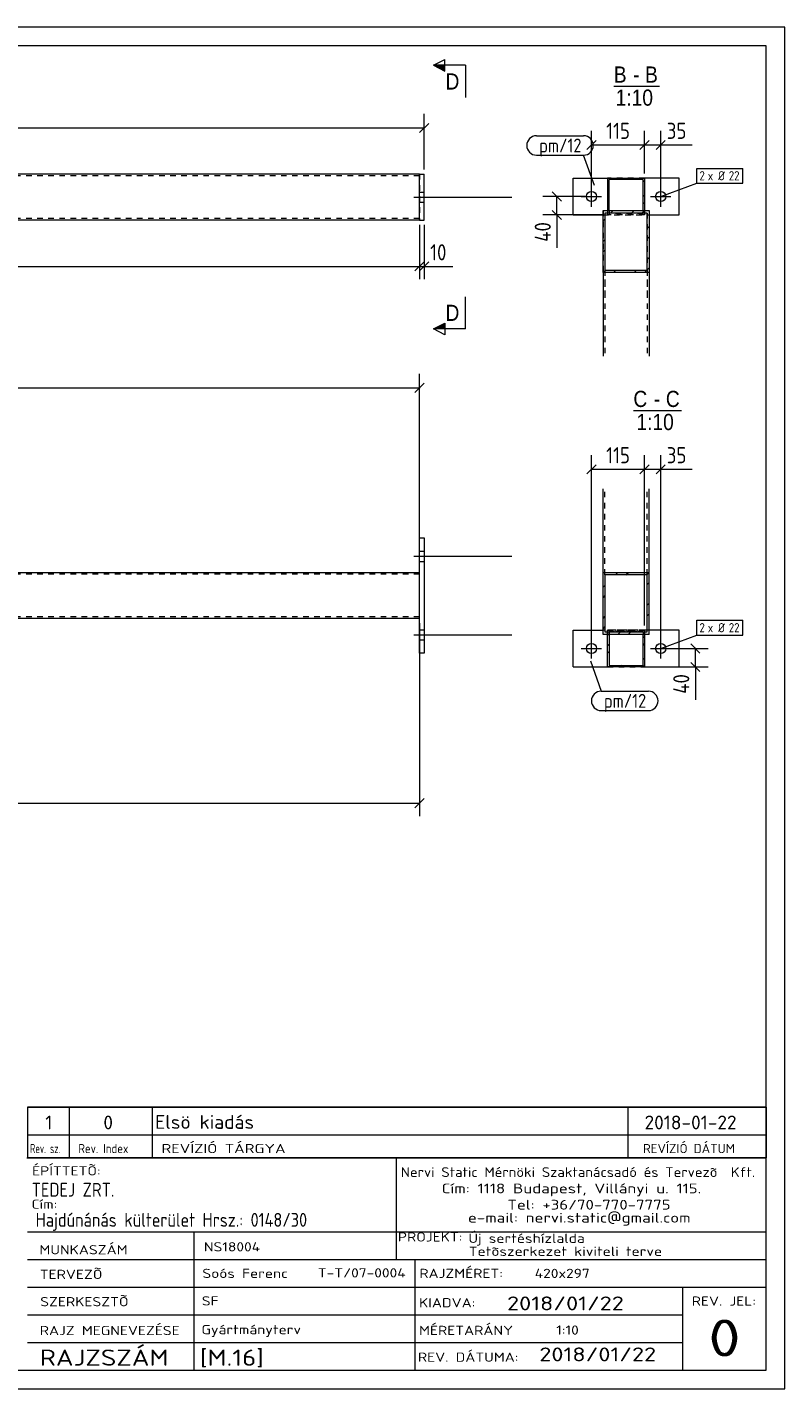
# Model space of a CAD drawing. Header units: millimetres. Extents: x 1 to 419, y 1 to 296.
# Tile 2 of 2: x 255 to 419, y 1 to 296. Entities that reach past the tile are written whole.
import ezdxf

# ---------------------------------------------------------------- set-up
doc = ezdxf.new("R2010")
doc.units = ezdxf.units.MM
doc.header["$LTSCALE"] = 0.6
doc.linetypes.add('XKITLINE00', pattern=[0])
doc.linetypes.add('XKITLINE02', pattern=[4, 2, -2])
for name, color, linetype, lineweight in [('Bolt', 7, 'Continuous', 0), ('BoltMark', 3, 'Continuous', 0), ('DrawingSheet', 5, 'Continuous', 0), ('OtherObjectType', 1, 'Continuous', 0), ('Part', 2, 'Continuous', 0), ('PartMark', 3, 'Continuous', 0), ('Section', 6, 'Continuous', 0), ('Z-DIMENSIONS', 1, 'Continuous', 0)]:
    doc.layers.add(name, color=color, linetype=linetype, lineweight=lineweight)
doc.styles.add('ARIAL', font='ARIAL.TTF')
doc.styles.add('ISOCPEUR', font='ISOCPEUR.TTF')

msp = doc.modelspace()

# ---------------------------------------------------------------- hatches: boundary and pattern name
at = {"layer": 'Section'}
for points in [[(345.38, 286.5), (342.88, 287.75), (345.38, 287.75)], [(345.38, 230.62), (342.88, 230.62), (345.38, 231.87)]]:
    msp.add_hatch(color=6, dxfattribs=at).paths.add_polyline_path(points, flags=17)

# ---------------------------------------------------------------- linework, layer by layer
at = {"layer": 'Bolt', "color": 3, "linetype": 'XKITLINE00', "lineweight": 0}
for p, q in [((339.88, 260.29), (340.88, 260.29)), ((339.88, 260.29), (340.88, 260.29)), ((377.13, 257.12), (377.13, 261.52)), ((392.13, 257.12), (392.13, 261.52)), ((338.63, 259.19), (359.88, 259.19)), ((338.63, 259.19), (359.88, 259.19)), ((339.88, 258.09), (340.88, 258.09)), ((339.88, 258.09), (340.88, 258.09)), ((374.93, 259.32), (379.33, 259.32)), ((389.93, 259.32), (394.33, 259.32)), ((338.63, 181.37), (359.88, 181.37)), ((339.88, 182.47), (340.88, 182.47)), ((339.88, 180.27), (340.88, 180.27)), ((339.88, 165.47), (340.88, 165.47)), ((338.63, 164.37), (359.88, 164.37)), ((339.88, 163.27), (340.88, 163.27)), ((377.13, 159.2), (377.13, 163.6)), ((392.13, 159.2), (392.13, 163.6)), ((374.93, 161.4), (379.33, 161.4)), ((389.93, 161.4), (394.33, 161.4))]:
    msp.add_line(p, q, dxfattribs=at)
for centre in [(377.13, 259.32), (392.13, 259.32), (377.13, 161.4), (392.13, 161.4)]:
    msp.add_circle(centre, 1.1, dxfattribs=at)
at = {"layer": 'BoltMark', "color": 7, "linetype": 'XKITLINE00', "lineweight": 0}
for p, q in [((399.92, 265.42), (409.89, 265.42)), ((399.92, 262.22), (399.92, 265.42)), ((409.89, 262.22), (409.89, 265.42)), ((392.13, 259.32), (399.92, 262.22)), ((399.92, 262.22), (409.89, 262.22)), ((399.92, 167.5), (409.89, 167.5)), ((399.92, 164.3), (399.92, 167.5)), ((409.89, 164.3), (409.89, 167.5)), ((392.13, 161.4), (399.92, 164.3)), ((399.92, 164.3), (409.89, 164.3))]:
    msp.add_line(p, q, dxfattribs=at)
at = {"layer": 'DrawingSheet', "color": 2, "linetype": 'XKITLINE00', "lineweight": 0}
for p, q in [((419, 296), (1, 296)), ((419, 1), (419, 296)), ((1, 1), (419, 1))]:
    msp.add_line(p, q, dxfattribs=at)
at = {"layer": 'DrawingSheet', "color": 3, "linetype": 'XKITLINE00', "lineweight": 0}
for p, q in [((415, 292), (5, 292)), ((415, 5), (415, 292)), ((5, 5), (415, 5))]:
    msp.add_line(p, q, dxfattribs=at)
at = {"layer": 'OtherObjectType', "color": 6, "linetype": 'XKITLINE00', "lineweight": 0}
for p, q in [((381.97, 283.25), (391.85, 283.25)), ((386.21, 212.97), (396.61, 212.97))]:
    msp.add_line(p, q, dxfattribs=at)
at = {"layer": 'OtherObjectType', "color": 7, "linetype": 'XKITLINE00', "lineweight": 0}
for p, q in [((255, 62.05), (415, 62.05)), ((255, 62.05), (255, 56.05)), ((264, 62.05), (264, 56.05)), ((282, 62.05), (282, 56.05)), ((385, 62.05), (385, 56.05)), ((415, 62.05), (415, 56.05)), ((255, 56.05), (255, 51.05)), ((255, 56.05), (415, 56.05)), ((264, 56.05), (264, 51.05)), ((282, 56.05), (282, 51.05)), ((385, 56.05), (385, 51.05)), ((415, 56.05), (415, 51.05)), ((254.84, 51.05), (415, 51.05)), ((415, 51.05), (255, 51.05)), ((334.84, 51), (334.84, 35)), ((414.98, 5), (415, 51.05)), ((254.98, 35), (414.98, 35)), ((290.98, 35), (290.98, 5)), ((334.84, 35), (334.84, 29)), ((254.98, 29), (338.84, 29)), ((338.84, 29), (338.84, 5)), ((338.84, 29), (414.84, 29)), ((254.98, 23), (414.98, 23)), ((396.84, 23), (396.84, 5)), ((254.98, 17), (396.84, 17)), ((254.98, 11), (396.98, 11)), ((254.98, 5), (414.98, 5))]:
    msp.add_line(p, q, dxfattribs=at)
at = {"layer": 'OtherObjectType', "color": 1, "linetype": 'XKITLINE00', "lineweight": 0}
for p, q in [((415, 62.05), (255, 62.05)), ((255, 56.05), (415, 56.05))]:
    msp.add_line(p, q, dxfattribs=at)
at = {"layer": 'Part', "color": 2, "linetype": 'XKITLINE00', "lineweight": 0}
for p, q in [((339.88, 264.18), (202.63, 264.18)), ((339.88, 254.19), (339.88, 264.19)), ((339.88, 264.19), (340.88, 264.19)), ((340.88, 254.19), (340.88, 264.19)), ((373.13, 255.32), (373.13, 263.32)), ((373.13, 263.32), (380.63, 263.32)), ((380.63, 263.32), (380.63, 256.28)), ((380.63, 263.32), (388.63, 263.32)), ((380.93, 256.28), (380.93, 263.02)), ((388.33, 263.02), (380.93, 263.02)), ((388.33, 256.28), (388.33, 263.02)), ((396.13, 263.32), (388.63, 263.32)), ((388.63, 263.32), (388.63, 256.28)), ((396.13, 255.32), (396.13, 263.32)), ((339.88, 254.18), (202.63, 254.18)), ((339.88, 254.19), (340.88, 254.19)), ((373.13, 255.32), (379.63, 255.32)), ((379.63, 242.83), (379.63, 256.28)), ((379.63, 256.28), (389.63, 256.28)), ((380.03, 255.74), (380.03, 243.37)), ((389.23, 255.74), (380.03, 255.74)), ((380.63, 256.28), (380.93, 256.28)), ((388.33, 256.28), (388.63, 256.28)), ((389.23, 243.37), (389.23, 255.74)), ((389.63, 256.28), (389.63, 242.83)), ((389.63, 255.32), (396.13, 255.32)), ((389.63, 242.83), (379.63, 242.83)), ((379.63, 242.83), (379.63, 224.72)), ((380.03, 243.37), (389.23, 243.37)), ((389.63, 242.83), (389.63, 224.72)), ((379.63, 164.44), (379.63, 196)), ((389.63, 164.44), (389.63, 196)), ((339.88, 160.37), (339.88, 185.37)), ((339.88, 185.37), (340.88, 185.37)), ((340.88, 185.37), (340.88, 160.37)), ((202.63, 177.87), (339.88, 177.87)), ((339.88, 167.87), (339.88, 177.87)), ((379.63, 177.89), (389.63, 177.89)), ((389.23, 177.35), (380.03, 177.35)), ((380.03, 177.35), (380.03, 164.98)), ((389.23, 164.98), (389.23, 177.35)), ((339.88, 167.87), (202.63, 167.87)), ((373.13, 157.4), (373.13, 165.4)), ((373.13, 165.4), (379.63, 165.4)), ((396.13, 165.4), (389.63, 165.4)), ((396.13, 157.4), (396.13, 165.4)), ((389.63, 164.44), (379.63, 164.44)), ((380.03, 164.98), (389.23, 164.98)), ((380.63, 164.44), (380.93, 164.44)), ((380.63, 157.4), (380.63, 164.44)), ((380.93, 164.44), (380.93, 157.7)), ((388.33, 164.44), (388.63, 164.44)), ((388.33, 157.7), (388.33, 164.44)), ((388.63, 164.44), (388.63, 157.4)), ((340.88, 160.37), (339.88, 160.37)), ((373.13, 157.4), (380.63, 157.4)), ((388.63, 157.4), (380.63, 157.4)), ((380.63, 157.4), (380.63, 157.4)), ((380.93, 157.7), (380.93, 157.7)), ((380.93, 157.7), (388.33, 157.7)), ((388.33, 157.7), (388.33, 157.7)), ((388.63, 157.4), (396.13, 157.4)), ((388.63, 157.4), (388.63, 157.4))]:
    msp.add_line(p, q, dxfattribs=at)
at = {"layer": 'Part', "color": 7, "linetype": 'XKITLINE02', "lineweight": 0}
for p, q in [((339.88, 263.78), (202.63, 263.78)), ((339.88, 264.18), (339.88, 254.18)), ((388.63, 263.32), (380.63, 263.32)), ((339.88, 254.58), (202.63, 254.58)), ((379.63, 256.28), (379.63, 238.17)), ((379.63, 255.32), (389.63, 255.32)), ((380.03, 255.74), (380.03, 237.63)), ((380.63, 256.28), (380.63, 255.32)), ((388.63, 255.32), (380.63, 255.32)), ((380.93, 256.28), (380.93, 255.62)), ((388.33, 255.62), (380.93, 255.62)), ((388.33, 256.28), (388.33, 255.62)), ((388.63, 256.28), (388.63, 255.32)), ((389.23, 255.74), (389.23, 237.63)), ((389.63, 256.28), (389.63, 238.17)), ((380.03, 243.37), (380.03, 225.26)), ((389.23, 243.37), (389.23, 225.26)), ((380.03, 177.35), (380.03, 195.46)), ((389.23, 177.35), (389.23, 195.46)), ((339.88, 177.47), (202.63, 177.47)), ((339.88, 168.27), (202.63, 168.27)), ((389.63, 165.4), (379.63, 165.4)), ((388.63, 165.4), (380.63, 165.4)), ((380.63, 165.4), (380.63, 164.44)), ((380.63, 157.4), (380.63, 165.4)), ((380.63, 165.4), (388.63, 165.4)), ((380.63, 165.4), (380.63, 165.4)), ((388.63, 165.4), (388.63, 165.4)), ((388.63, 165.4), (388.63, 164.44)), ((388.63, 165.4), (388.63, 157.4)), ((380.93, 165.1), (388.33, 165.1)), ((388.33, 165.1), (380.93, 165.1)), ((380.93, 165.1), (380.93, 157.7)), ((380.93, 165.1), (380.93, 165.1)), ((380.93, 165.1), (380.93, 164.44)), ((388.33, 165.1), (388.33, 164.44)), ((388.33, 157.7), (388.33, 165.1)), ((388.33, 165.1), (388.33, 165.1)), ((380.63, 157.4), (388.63, 157.4)), ((388.63, 157.4), (380.63, 157.4)), ((380.93, 157.7), (388.33, 157.7))]:
    msp.add_line(p, q, dxfattribs=at)
at = {"layer": 'Part', "color": 11, "linetype": 'XKITLINE00', "lineweight": 0}
for p, q in [((380.93, 262.3), (380.63, 262.6)), ((383.37, 263.02), (383.07, 263.32)), ((384.95, 263.02), (384.65, 263.32)), ((388.12, 263.02), (387.82, 263.32)), ((388.63, 262.51), (388.33, 262.81)), ((380.93, 260.72), (380.63, 261.02)), ((388.63, 259.34), (388.33, 259.64)), ((380.93, 257.56), (380.63, 257.86)), ((388.63, 257.76), (388.33, 258.06)), ((379.63, 254.05), (380.03, 254.45)), ((381.32, 255.74), (381.86, 256.28)), ((385.81, 255.74), (386.35, 256.28)), ((388.05, 255.74), (388.59, 256.28)), ((389.23, 252.43), (389.63, 252.83)), ((379.63, 249.56), (380.03, 249.96)), ((389.23, 250.18), (389.63, 250.58)), ((379.63, 247.32), (380.03, 247.72)), ((389.23, 245.69), (389.63, 246.09)), ((379.63, 242.83), (380.17, 243.37)), ((381.88, 242.83), (382.41, 243.37)), ((386.37, 242.83), (386.9, 243.37)), ((388.61, 242.83), (389.15, 243.37)), ((389.23, 243.45), (389.63, 243.85)), ((382.34, 177.35), (382.87, 177.89)), ((384.58, 177.35), (385.12, 177.89)), ((389.07, 177.35), (389.61, 177.89)), ((379.63, 174.65), (380.03, 175.05)), ((389.23, 175.27), (389.63, 175.67)), ((379.63, 172.4), (380.03, 172.8)), ((389.23, 170.78), (389.63, 171.18)), ((379.63, 167.91), (380.03, 168.31)), ((389.23, 168.53), (389.63, 168.93)), ((379.63, 165.67), (380.03, 166.07)), ((382.9, 164.44), (383.43, 164.98)), ((385.14, 164.44), (385.68, 164.98)), ((388.63, 163.72), (388.33, 164.02)), ((388.63, 162.14), (388.33, 162.44)), ((389.63, 164.44), (389.63, 164.44)), ((389.63, 164.44), (389.63, 164.44)), ((380.93, 161.94), (380.63, 162.24)), ((380.93, 160.35), (380.63, 160.65)), ((380.72, 157.4), (380.63, 157.49)), ((383.89, 157.4), (383.59, 157.7)), ((385.47, 157.4), (385.17, 157.7)), ((388.63, 158.98), (388.33, 159.28)), ((388.63, 157.4), (388.33, 157.7)), ((388.63, 158.98), (388.63, 158.98))]:
    msp.add_line(p, q, dxfattribs=at)
at = {"layer": 'PartMark', "color": 7, "linetype": 'XKITLINE00', "lineweight": 0}
for p, q in [((365.21, 272.48), (375.43, 272.48)), ((365.21, 268.28), (375.43, 268.28)), ((377.76, 261.69), (375.43, 268.28)), ((376.9, 158.73), (379.23, 152.14)), ((379.23, 152.14), (389.46, 152.14)), ((379.23, 147.94), (389.46, 147.94))]:
    msp.add_line(p, q, dxfattribs=at)
for centre, start, end in [((365.21, 270.38), 90, 270), ((375.43, 270.38), 270, 90), ((379.23, 150.04), 90, 270), ((389.46, 150.04), 270, 90)]:
    msp.add_arc(centre, 2.1, start, end, dxfattribs=at)
at = {"layer": 'Section', "color": 6, "linetype": 'XKITLINE00', "lineweight": 0}
for p, q in [((342.88, 287.75), (345.38, 289)), ((342.88, 287.75), (345.38, 286.5)), ((349.88, 287.75), (342.88, 287.75)), ((345.38, 286.5), (345.38, 289)), ((349.88, 287.75), (349.88, 280.75)), ((349.88, 230.62), (349.88, 237.62)), ((342.88, 230.62), (345.38, 231.87)), ((345.38, 229.37), (342.88, 230.62)), ((349.88, 230.62), (342.88, 230.62)), ((345.38, 231.87), (345.38, 229.37))]:
    msp.add_line(p, q, dxfattribs=at)
at = {"layer": 'Z-DIMENSIONS', "color": 7, "linetype": 'XKITLINE00', "lineweight": 0}
for p, q in [((341.87, 275.17), (339.89, 273.19)), ((340.88, 265.19), (340.88, 277.23)), ((37.5, 274.18), (340.88, 274.18)), ((378.12, 271.49), (376.14, 269.51)), ((377.13, 260.32), (377.13, 273.55)), ((389.62, 271.49), (387.64, 269.51)), ((389.62, 271.49), (387.64, 269.51)), ((388.63, 264.32), (388.63, 273.55)), ((388.63, 264.32), (388.63, 273.55)), ((393.12, 271.49), (391.14, 269.51)), ((392.13, 260.32), (392.13, 273.55)), ((377.13, 270.5), (388.63, 270.5)), ((388.63, 270.5), (392.13, 270.5)), ((392.13, 270.5), (398.97, 270.5)), ((392.13, 270.5), (398.97, 270.5)), ((368.64, 260.31), (370.62, 258.33)), ((376.13, 259.32), (366.58, 259.32)), ((369.63, 255.32), (369.63, 259.32)), ((379.63, 255.32), (366.58, 255.32)), ((368.64, 256.31), (370.62, 254.33)), ((369.63, 255.32), (369.63, 248.18)), ((369.63, 255.32), (369.63, 248.18)), ((339.88, 253.18), (339.88, 241.38)), ((339.88, 253.18), (339.88, 241.38)), ((340.88, 253.19), (340.88, 241.38)), ((340.87, 245.17), (338.89, 243.19)), ((340.87, 245.17), (338.89, 243.19)), ((341.87, 245.17), (339.89, 243.19)), ((38.5, 244.18), (339.88, 244.18)), ((339.88, 244.18), (340.88, 244.18)), ((340.88, 244.18), (347.12, 244.18)), ((340.88, 244.18), (347.12, 244.18)), ((340.87, 218.86), (338.89, 216.88)), ((339.88, 178.87), (339.88, 220.92)), ((56.04, 217.87), (339.88, 217.87)), ((378.12, 201.21), (376.14, 199.23)), ((377.13, 162.4), (377.13, 203.27)), ((389.62, 201.21), (387.64, 199.23)), ((389.62, 201.21), (387.64, 199.23)), ((388.63, 166.4), (388.63, 203.27)), ((388.63, 166.4), (388.63, 203.27)), ((393.12, 201.21), (391.14, 199.23)), ((392.13, 162.4), (392.13, 203.27)), ((377.13, 200.22), (388.63, 200.22)), ((388.63, 200.22), (392.13, 200.22)), ((392.13, 200.22), (398.97, 200.22)), ((392.13, 200.22), (398.97, 200.22)), ((339.88, 166.87), (339.88, 125.07)), ((398.64, 162.39), (400.62, 160.41)), ((393.13, 161.4), (402.43, 161.4)), ((399.63, 157.4), (399.63, 161.4)), ((389.63, 157.4), (402.43, 157.4)), ((398.64, 158.39), (400.62, 156.41)), ((399.63, 157.4), (399.63, 150.26)), ((399.63, 157.4), (399.63, 150.26)), ((44.07, 127.87), (339.88, 127.87)), ((340.87, 128.86), (338.89, 126.88))]:
    msp.add_line(p, q, dxfattribs=at)
at = {"layer": 'Z-DIMENSIONS', "color": 3}
for p in [(340.88, 274.18), (377.13, 270.5), (388.63, 270.5), (388.63, 270.5), (392.13, 270.5), (369.63, 259.32), (369.63, 255.32), (339.88, 244.18), (339.88, 244.18), (340.88, 244.18), (339.88, 217.87), (377.13, 200.22), (388.63, 200.22), (388.63, 200.22), (392.13, 200.22), (399.63, 161.4), (399.63, 157.4), (339.88, 127.87)]:
    msp.add_point(p, dxfattribs=at)

# ---------------------------------------------------------------- texts
at = {"layer": 'BoltMark', "color": 3, "style": 'ISOCPEUR', "width": 0.85}
for s, p in [('2', (400.52, 262.82)), ('x Ø', (402.33, 262.82)), ('22', (406.88, 262.82)), ('2', (400.52, 164.9)), ('x Ø', (402.33, 164.9)), ('22', (406.88, 164.9))]:
    msp.add_text(s, height=2, dxfattribs=at).set_placement(p)
at = {"layer": 'OtherObjectType', "color": 6, "style": 'ARIAL', "width": 0.85}
for s, p in [('B', (381.97, 284)), ('B', (388.74, 284)), ('-', (386.13, 284)), ('1:10', (382.37, 279)), ('C', (386.21, 213.72)), ('C', (393.24, 213.72)), ('-', (390.63, 213.72)), ('1:10', (386.87, 208.72))]:
    msp.add_text(s, height=3.5, dxfattribs=at).set_placement(p)
at = {"layer": 'OtherObjectType', "color": 7, "style": 'ISOCPEUR'}
for s, height, width, p in [('1', 3, 1.017001, (258.82, 57.2)), ('0', 3, 1.017001, (271.4, 57.2)), ('Elsö kiadás', 3, 1.017001, (282.63, 57.31)), ('2018-01-22', 3, 1.017001, (388.62, 57.2)), ('Rev. sz.', 2, 0.68, (255.54, 52.05)), ('Rev. Index', 2, 0.85, (266, 52.05)), ('REVÍZIÓ TÁRGYA', 2, 1.275, (284, 52.05)), ('REVÍZIÓ DÁTUM', 2, 1.02, (388.28, 52.05)), ('ÉPÍTTETÕ:', 2, 1.211571, (255.96, 47.22)), ('Nervi Static Mérnöki\xa0Szaktanácsadó\xa0és\xa0Tervezõ  Kft.', 2.1176, 1.08375, (335.84, 46.88)), ('TEDEJ ZRT.', 3, 0.85, (255.87, 42.62)), ('Cím:\xa01118 Budapest, Villányi u. 115.', 2.1176, 1.250101, (344.68, 43.35)), ('Cím:', 2, 1.211571, (255.84, 40)), ('Tel:\xa0+36/70-770-7775', 2.1176, 1.250101, (358.91, 39.82)), ('Hajdúnánás külterület Hrsz.: 0148/30', 3, 0.85, (256.73, 36.1)), ('e-mail:\xa0nervi.static@gmail.com', 2.1176, 1.250101, (350.38, 37)), ('MUNKASZÁM', 2, 1.211571, (257.55, 30.12)), ('NS18004', 2, 1.211571, (293.17, 30.76)), ('PROJEKT:', 2, 1.211571, (335.18, 32.9)), ('Új sertéshízlalda', 2, 1.211571, (350.47, 32.6)), ('Tetõszerkezet kiviteli terve', 2, 1.211571, (350.54, 29.78)), ('TERVEZÕ', 2, 1.211571, (257.63, 24.79)), ('Soós Ferenc', 2, 1.211571, (292.84, 25)), ('T-T/07-0004', 2, 1.211571, (317.86, 25.11)), ('RAJZMÉRET:', 2, 1.211571, (339.84, 25)), ('420x297', 2, 1.211571, (364.84, 25)), ('SZERKESZTÕ', 2, 1.211571, (257.72, 18.87)), ('SF', 2, 1.211571, (292.72, 19.04)), ('2018/01/22', 3, 1.275, (358.84, 18)), ('REV. JEL:', 2, 1.211571, (398.84, 19)), ('KIADVA:', 2, 1.211571, (339.78, 18.64)), ('RAJZ MEGNEVEZÉSE', 2, 1.211571, (257.62, 12.62)), ('Gyártmányterv', 2, 1.211571, (292.65, 12.82)), ('MÉRETARÁNY', 2, 1.211571, (339.78, 12.65)), ('1:10', 2, 1.211571, (369.51, 12.72)), ('0', 8, 1.275, (402.45, 8)), ('RAJZSZÁM', 3.5, 1.211571, (257.62, 6)), ('[M.16]', 3.5, 1.211571, (292.3, 5.99)), ('REV. DÁTUMA:', 2, 1.211571, (339.53, 6.85)), ('2018/01/22', 3, 1.275, (365.83, 6.95))]:
    msp.add_text(s, height=height, dxfattribs=dict(at, width=width)).set_placement(p)
at = {"layer": 'PartMark', "color": 3, "style": 'ISOCPEUR', "width": 0.85}
for p in [(365.81, 268.88), (379.83, 148.54)]:
    msp.add_text('pm/12', height=3, dxfattribs=at).set_placement(p)
at = {"layer": 'Section', "color": 6, "style": 'ARIAL', "width": 0.85}
for p in [(345.51, 282.5), (345.51, 232.37)]:
    msp.add_text('D', height=3.5, dxfattribs=at).set_placement(p)
at = {"layer": 'Z-DIMENSIONS', "color": 3, "style": 'ISOCPEUR', "width": 0.85}
for s, p in [('115', (380.32, 271.8)), ('35', (393.44, 271.8)), ('10', (342.19, 245.48)), ('115', (380.32, 201.52)), ('35', (393.44, 201.52))]:
    msp.add_text(s, height=3.5, dxfattribs=at).set_placement(p)
for p in [(368.33, 249.5), (398.33, 151.57)]:
    msp.add_text('40', height=3.5, rotation=90.0002, dxfattribs=at).set_placement(p)

doc.saveas('drawing.dxf')
